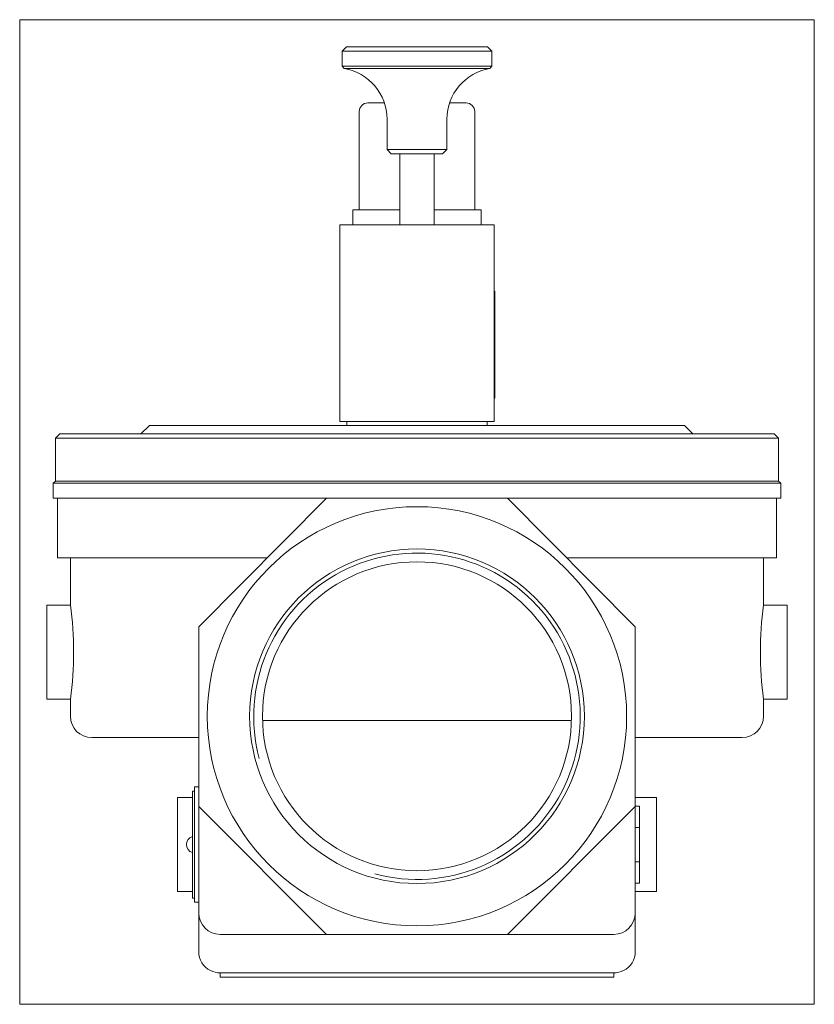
# Model space of a CAD drawing. Extents: x 110 to 296, y 31 to 262.
import ezdxf
from ezdxf.xclip import XClip

# ---------------------------------------------------------------- set-up
doc = ezdxf.new("R2010")
doc.units = 0
doc.header["$LTSCALE"] = 25.4
doc.header["$MEASUREMENT"] = 0
doc.header["$XCLIPFRAME"] = 2
doc.layers.get('0').update_dxf_attribs({"linetype": 'CONTINUOUS'})
for name, color, linetype in [('K-006GOT_', 7, 'CONTINUOUS'), ('NALEPKA_35X25', 7, 'CONTINUOUS'), ('OBUDOWA', 7, 'CONTINUOUS'), ('T-026', 7, 'CONTINUOUS'), ('USZCZELKA', 7, 'CONTINUOUS'), ('WA_053_01_01BEZ_', 7, 'CONTINUOUS'), ('WA_053_01_09', 7, 'CONTINUOUS'), ('WA_102_01_00_011', 7, 'CONTINUOUS'), ('WA_102_01_00_013', 7, 'CONTINUOUS'), ('WA_108_01_00_003', 7, 'CONTINUOUS'), ('WA_108_01_00_005', 7, 'CONTINUOUS')]:
    doc.layers.add(name, color=color, linetype=linetype)

# ---------------------------------------------------------------- blocks, each defined once
blk = doc.blocks.new('SE1')
at = {"layer": 'K-006GOT_', "color": 7, "linetype": 'CONTINUOUS', "lineweight": 0}
blk.add_arc((151.21, 68.73), 2, 108.8769, 251.1231, dxfattribs=at)
at = {"layer": 'NALEPKA_35X25', "color": 7, "linetype": 'CONTINUOUS', "lineweight": 0}
for p, q in [((221.26, 198.13), (221.06, 198.13)), ((221.26, 198.13), (221.26, 196.13)), ((221.26, 196.13), (221.26, 175.13)), ((221.26, 175.13), (221.26, 173.13)), ((221.26, 173.13), (221.06, 173.13))]:
    blk.add_line(p, q, dxfattribs=at)
at = {"layer": 'OBUDOWA', "color": 7, "linetype": 'CONTINUOUS', "lineweight": 0}
for p, q in [((191.56, 242.13), (195.44, 242.13)), ((210.68, 242.13), (214.56, 242.13)), ((189.56, 217.13), (189.56, 240.13)), ((216.56, 240.13), (216.56, 217.13))]:
    blk.add_line(p, q, dxfattribs=at)
for centre, start, end in [((191.56, 240.13), 90, 180), ((214.56, 240.13), 0, 90)]:
    blk.add_arc(centre, 2, start, end, dxfattribs=at)
at = {"layer": 'T-026', "color": 7, "linetype": 'CONTINUOUS', "lineweight": 0}
for p, q in [((150.56, 81.23), (151.06, 81.23)), ((150.56, 80.23), (150.56, 81.23)), ((150.56, 57.23), (150.56, 80.23)), ((150.56, 56.23), (150.56, 57.23)), ((150.56, 56.23), (151.06, 56.23))]:
    blk.add_line(p, q, dxfattribs=at)
at = {"layer": 'USZCZELKA', "color": 7, "linetype": 'CONTINUOUS', "lineweight": 0}
for p, q in [((188.06, 217.13), (188.06, 213.63)), ((188.06, 217.13), (191.56, 217.13)), ((191.56, 217.13), (199.06, 217.13)), ((207.06, 217.13), (214.56, 217.13)), ((214.56, 217.13), (218.06, 217.13)), ((218.06, 217.13), (218.06, 213.63))]:
    blk.add_line(p, q, dxfattribs=at)
at = {"layer": 'WA_053_01_01BEZ_', "color": 7, "linetype": 'CONTINUOUS', "lineweight": 0}
for p, q in [((118.56, 153.73), (118.06, 153.23)), ((118.06, 153.23), (118.06, 149.73)), ((288.06, 153.23), (118.06, 153.23)), ((287.56, 153.73), (118.56, 153.73)), ((288.06, 153.23), (287.56, 153.73)), ((288.06, 149.73), (288.06, 153.23)), ((181.94, 149.73), (118.06, 149.73)), ((119.06, 149.73), (119.06, 135.73)), ((181.94, 149.73), (152.06, 119.65)), ((224.19, 149.73), (181.94, 149.73)), ((254.06, 119.65), (224.19, 149.73)), ((288.06, 149.73), (224.19, 149.73)), ((287.06, 135.73), (287.06, 149.73)), ((119.06, 135.73), (168.04, 135.73)), ((122.06, 135.73), (122.06, 124.7)), ((238.09, 135.73), (287.06, 135.73)), ((284.06, 124.73), (284.06, 135.73)), ((122.07, 124.73), (116.56, 124.73)), ((116.56, 124.73), (116.56, 102.73)), ((289.56, 124.73), (284.06, 124.73)), ((289.56, 124.73), (289.56, 102.73)), ((152.06, 77.61), (152.06, 119.65)), ((254.06, 119.65), (254.06, 77.61)), ((116.56, 102.73), (122.06, 102.73)), ((122.06, 102.73), (122.06, 98.73)), ((284.06, 98.73), (284.06, 102.77)), ((284.06, 102.73), (289.56, 102.73)), ((152.06, 93.73), (127.06, 93.73)), ((279.06, 93.73), (254.06, 93.73)), ((151.06, 82.23), (152.06, 82.23)), ((151.06, 82.23), (151.06, 55.23)), ((150.56, 79.73), (147.06, 79.73)), ((147.06, 79.73), (147.06, 57.73)), ((259.06, 79.73), (254.06, 79.73)), ((259.06, 57.73), (259.06, 79.73)), ((152.06, 77.61), (181.94, 47.73)), ((152.06, 52.73), (152.06, 77.61)), ((224.19, 47.73), (254.06, 77.61)), ((255.06, 77.73), (254.06, 77.73)), ((254.06, 77.61), (254.06, 52.73)), ((255.06, 72.73), (255.06, 77.73)), ((255.06, 72.73), (254.06, 72.73)), ((255.06, 64.73), (255.06, 72.73)), ((255.06, 64.73), (254.06, 64.73)), ((255.06, 59.73), (255.06, 64.73)), ((147.06, 57.73), (150.56, 57.73)), ((255.06, 59.73), (254.06, 59.73)), ((254.06, 57.73), (259.06, 57.73)), ((151.06, 55.23), (152.06, 55.23)), ((152.06, 43.73), (152.06, 52.73)), ((254.06, 52.73), (254.06, 43.73)), ((181.94, 47.73), (157.06, 47.73)), ((224.19, 47.73), (181.94, 47.73)), ((249.06, 47.73), (224.19, 47.73)), ((157.06, 37.73), (157.06, 38.73)), ((249.06, 38.73), (157.06, 38.73)), ((249.06, 37.73), (157.06, 37.73)), ((249.06, 37.73), (249.06, 38.73))]:
    blk.add_line(p, q, dxfattribs=at)
for radius in [49, 39.11, 36.11]:
    blk.add_circle((203.06, 98.73), radius, dxfattribs=at)
for centre, radius, start, end in [((203.06, 98.73), 38.15, 255, 195), ((41.8, 113.73), 81.02, 352.1966, 7.8034), ((364.33, 113.73), 81.02, 172.1966, 187.8034), ((127.06, 98.73), 5, 180, 270), ((279.06, 98.73), 5, 270, 360), ((157.06, 52.73), 5, 180, 270), ((249.06, 52.73), 5, 270, 360), ((157.06, 43.73), 5, 180, 243.1447), ((249.06, 43.73), 5, 296.8553, 360), ((157.06, 43.73), 5, 243.1447, 270), ((249.06, 43.73), 5, 270, 296.8553)]:
    blk.add_arc(centre, radius, start, end, dxfattribs=at)
at = {"layer": 'WA_053_01_09', "color": 7, "linetype": 'CONTINUOUS', "lineweight": 0}
blk.add_line((166.96, 97.73), (239.16, 97.73), dxfattribs=at)
at = {"layer": 'WA_102_01_00_011', "color": 7, "linetype": 'CONTINUOUS', "lineweight": 0}
for p, q in [((186.56, 255.23), (185.56, 254.23)), ((185.56, 254.23), (185.56, 250.72)), ((185.56, 254.23), (220.56, 254.23)), ((219.56, 255.23), (186.56, 255.23)), ((220.56, 254.23), (219.56, 255.23)), ((220.56, 250.72), (220.56, 254.23)), ((185.56, 250.72), (186.04, 250.16)), ((220.56, 250.72), (185.56, 250.72)), ((186.04, 250.16), (220.09, 250.16)), ((220.09, 250.16), (220.56, 250.72)), ((196.06, 238.33), (196.06, 231.23)), ((210.06, 231.23), (210.06, 238.33)), ((196.06, 231.23), (197.06, 230.23)), ((210.06, 231.23), (196.06, 231.23)), ((197.06, 230.23), (209.06, 230.23)), ((209.06, 230.23), (210.06, 231.23))]:
    blk.add_line(p, q, dxfattribs=at)
for centre, start, end in [((184.06, 238.33), 0, 80.5333), ((222.06, 238.33), 99.4667, 180)]:
    blk.add_arc(centre, 12, start, end, dxfattribs=at)
at = {"layer": 'WA_102_01_00_013', "color": 7, "linetype": 'CONTINUOUS', "lineweight": 0}
for p, q in [((185.06, 213.63), (221.06, 213.63)), ((185.06, 213.63), (185.06, 167.63)), ((221.06, 213.63), (221.06, 167.63)), ((221.06, 167.63), (185.06, 167.63)), ((186.66, 167.63), (186.66, 166.73)), ((219.46, 166.73), (219.46, 167.63))]:
    blk.add_line(p, q, dxfattribs=at)
at = {"layer": 'WA_108_01_00_003', "color": 7, "linetype": 'CONTINUOUS', "lineweight": 0}
for p, q in [((199.06, 230.23), (199.06, 213.63)), ((207.06, 230.23), (207.06, 213.63))]:
    blk.add_line(p, q, dxfattribs=at)
at = {"layer": 'WA_108_01_00_005', "color": 7, "linetype": 'CONTINUOUS', "lineweight": 0}
for p, q in [((140.56, 166.73), (138.56, 164.73)), ((265.56, 166.73), (140.56, 166.73)), ((267.56, 164.73), (265.56, 166.73)), ((119.56, 164.73), (118.56, 163.73)), ((287.56, 163.73), (118.56, 163.73)), ((118.56, 163.73), (118.56, 153.73)), ((286.56, 164.73), (119.56, 164.73)), ((287.56, 163.73), (286.56, 164.73)), ((287.56, 153.73), (287.56, 163.73)), ((287.56, 153.73), (118.56, 153.73))]:
    blk.add_line(p, q, dxfattribs=at)

msp = doc.modelspace()

# ---------------------------------------------------------------- block references
at = {"color": 0, "lineweight": 0}
ref = msp.add_blockref('SE1', (0, 0), dxfattribs=at)
XClip(ref).set_block_clipping_path([(110.2128271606, 31.3838924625), (295.9128201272, 261.5838936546)])
ref.dxf.unprotected_set("ltscale", 0)

doc.saveas('drawing.dxf')
